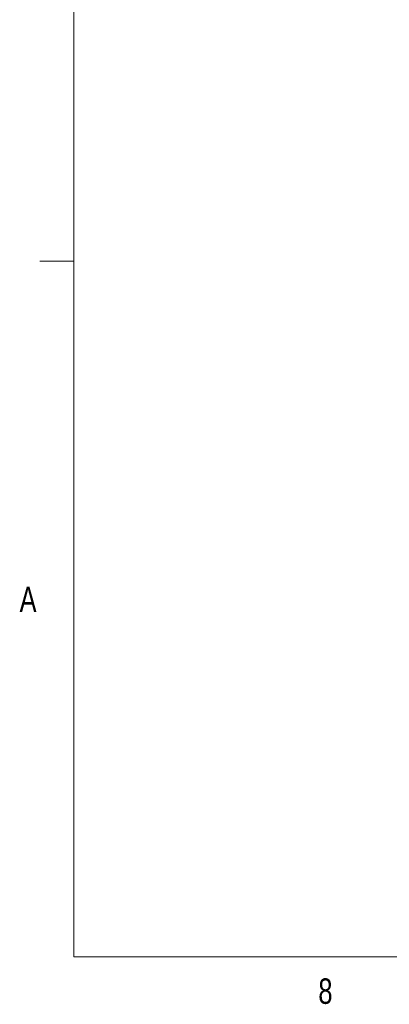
# Model space of a CAD drawing. Header units: millimetres. Extents: x 11 to 421, y 5 to 275.
# Tile 1 of 10: x 11 to 45, y 6 to 98. Entities that reach past the tile are written whole.
import ezdxf

# ---------------------------------------------------------------- set-up
doc = ezdxf.new("R2010")
doc.units = ezdxf.units.MM
doc.styles.add('SLDTEXTSTYLE0', font='TXT', dxfattribs={"width": 0.75})

msp = doc.modelspace()

# ---------------------------------------------------------------- linework, layer by layer
at = {"color": 7, "linetype": 'Continuous', "lineweight": 0}
for p, q in [((15.907, 270.309), (15.907, 9.959)), ((15.907, 75.046), (12.732, 75.046)), ((415.957, 9.959), (15.907, 9.959))]:
    msp.add_line(p, q, dxfattribs=at)

# ---------------------------------------------------------------- texts
at = {"color": 7, "linetype": 'Continuous', "lineweight": 0, "char_height": 2.381, "attachment_point": 1, "style": 'SLDTEXTSTYLE0'}
for s, insert in [('A', (10.821, 44.599)), ('8', (38.78, 7.949))]:
    msp.add_mtext(s, dxfattribs=dict(at, insert=insert))

doc.saveas('drawing.dxf')
